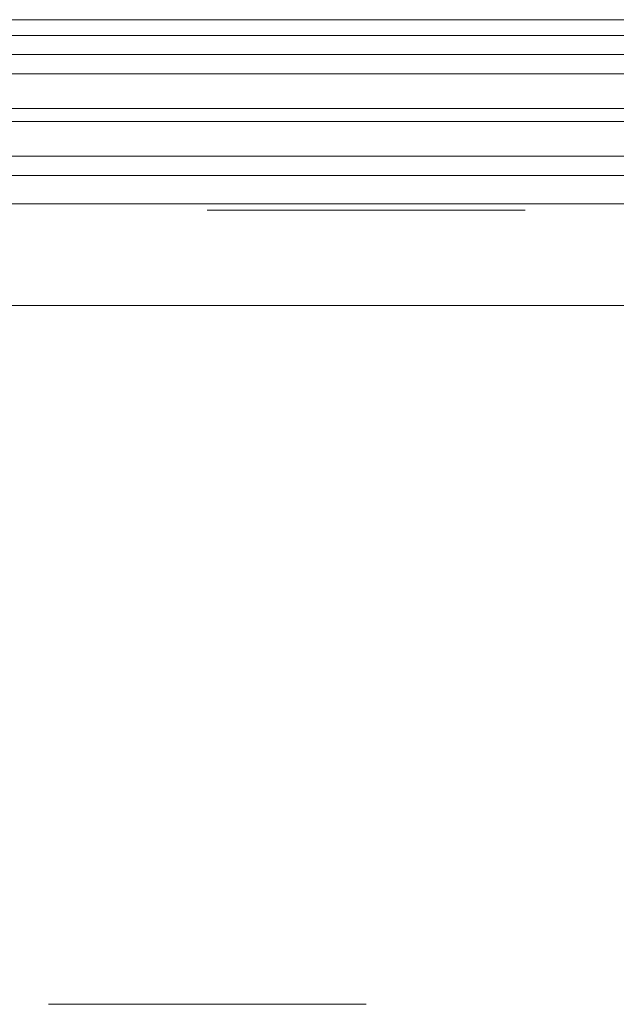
# Model space of a CAD drawing. Header units: metres. Extents: x 69 to 122.5, y -21.4 to -4.6.
# Tile 63 of 250: x 73.586 to 73.774, y -18.152 to -17.843. Entities that reach past the tile are written whole.
import ezdxf

# ---------------------------------------------------------------- set-up
doc = ezdxf.new("R2010")
doc.units = ezdxf.units.M
doc.header["$LTSCALE"] = 0.02
doc.linetypes.add('ISO-07 Punktiert', pattern=[0.889, 0.127, -0.762])
doc.layers.add('013_Beton und Stahlbetonarbeiten-000 Unterzüge', color=7, linetype='ISO-07 Punktiert', lineweight=13)
doc.layers.add('032_Metallarbeiten-Fenster', color=7, linetype='Continuous', lineweight=5)

msp = doc.modelspace()

# ---------------------------------------------------------------- linework, layer by layer
at = {"layer": '013_Beton und Stahlbetonarbeiten-000 Unterzüge'}
msp.add_lwpolyline([(74.695, -17.90244), (74.695, -18.15244), (72.245, -18.15244), (72.245, -17.90244)], close=True, dxfattribs=at)
at = {"layer": '032_Metallarbeiten-Fenster', "color": 8, "lineweight": 5, "true_color": 0x808080}
for p, q in [((74.6067, -17.84254), (73.51428, -17.84254)), ((74.6089, -17.84754), (73.51428, -17.84754)), ((74.6087, -17.90054), (73.51428, -17.90054)), ((74.63484, -17.93254), (73.51428, -17.93254))]:
    msp.add_line(p, q, dxfattribs=at)
at = {"layer": '032_Metallarbeiten-Fenster', "lineweight": 5}
msp.add_lwpolyline([(73.495, -17.85354), (74.6282, -17.85354), (74.6282, -17.89154), (73.495, -17.89154)], dxfattribs=at)
at = {"layer": '032_Metallarbeiten-Fenster', "color": 7, "linetype": 'Continuous', "lineweight": 5}
for points in [[(74.6282, -17.85354), (73.495, -17.85354), (73.495, -17.85954), (74.6282, -17.85954)], [(74.6282, -17.87054), (73.495, -17.87054), (73.495, -17.87454), (74.6282, -17.87454)], [(74.6282, -17.88554), (73.495, -17.88554), (73.495, -17.89154), (74.6282, -17.89154)]]:
    msp.add_lwpolyline(points, close=True, dxfattribs=at)

doc.saveas('drawing.dxf')
